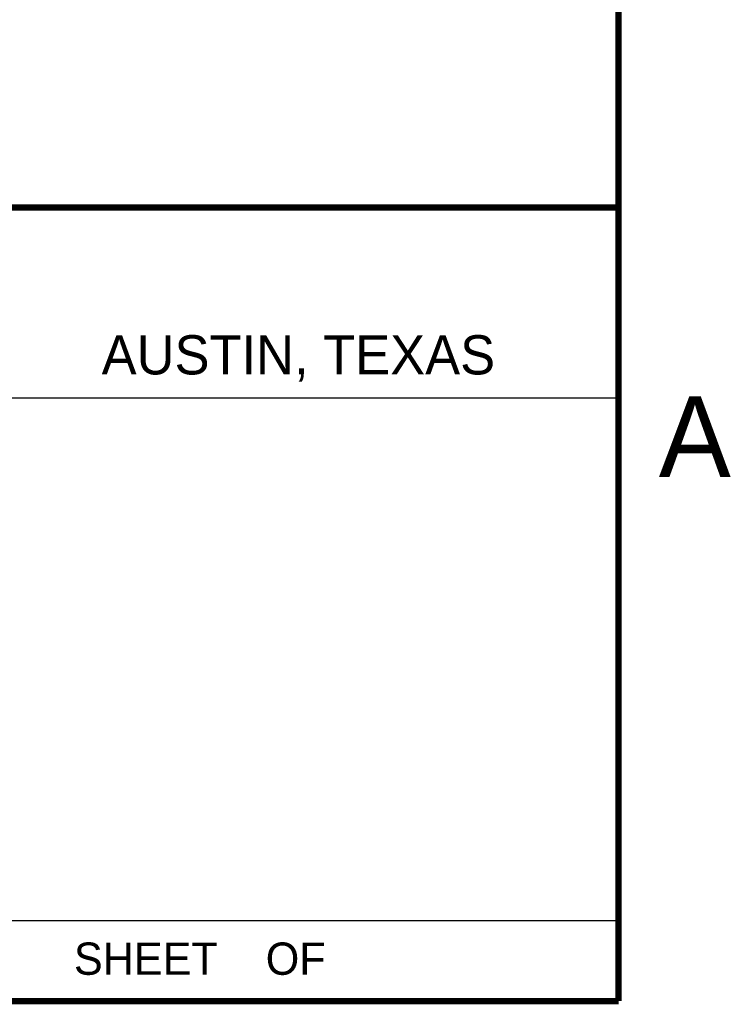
# Model space of a CAD drawing. Header units: inches. Extents: x 0 to 22, y 0 to 17.
# Tile 7 of 8: x 19.6 to 21.8, y 0.5 to 3.5. Entities that reach past the tile are written whole.
import ezdxf

# ---------------------------------------------------------------- set-up
doc = ezdxf.new("R2010")
doc.units = ezdxf.units.IN
doc.header["$LTSCALE"] = 1.21
doc.header["$MEASUREMENT"] = 0
doc.layers.get('0').update_dxf_attribs({"linetype": 'CONTINUOUS'})
doc.styles.add('TEXTSTYLE_2', font='txt')

msp = doc.modelspace()

# ---------------------------------------------------------------- linework, layer by layer
at = {"color": 2, "linetype": 'CONTINUOUS'}
for p, q in [((16.375, 2.96), (21.5, 2.96)), ((16.7288, 2.37), (21.5, 2.37)), ((16.375, 0.75), (21.5, 0.75))]:
    msp.add_line(p, q, dxfattribs=at)
at = {"color": 7, "linetype": 'CONTINUOUS', "const_width": 0.02}
for points in [[(21.5, 0.5), (21.5, 16.5)], [(13.6, 2.9595), (21.5, 2.96)], [(0.5, 0.5), (21.5, 0.5)]]:
    msp.add_lwpolyline(points, dxfattribs=at)

# ---------------------------------------------------------------- texts
at = {"color": 2, "linetype": 'CONTINUOUS', "attachment_point": 1, "line_spacing_factor": 0.9, "style": 'TEXTSTYLE_2'}
for s, insert, char_height, width in [('AUSTIN, TEXAS', (19.898, 2.5642), 0.121576, 1.580488), ('A', (21.625, 2.375), 0.25, 0.25), ('SHEET    OF', (19.8121, 0.6815), 0.1, 1.1)]:
    msp.add_mtext(s, dxfattribs=dict(at, insert=insert, char_height=char_height, width=width))

doc.saveas('drawing.dxf')
